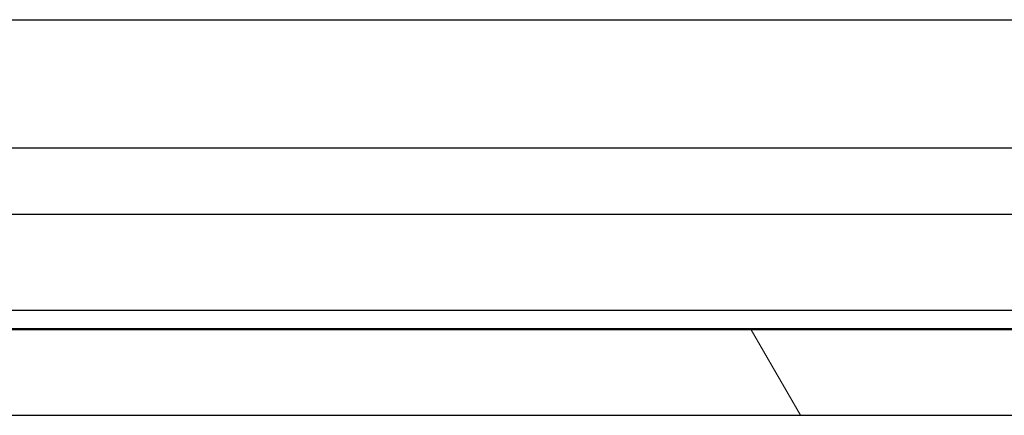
# Model space of a CAD drawing. Header units: millimetres. Extents: x 64 to 1798, y 64 to 1375.
# Tile 28 of 60: x 613 to 634, y 1153 to 1161. Entities that reach past the tile are written whole.
import ezdxf

# ---------------------------------------------------------------- set-up
doc = ezdxf.new("R2010")
doc.units = ezdxf.units.MM
doc.header["$LTSCALE"] = 6.666667
doc.layers.add('Hatch (ANSI)', color=7, linetype='Continuous', lineweight=18)
doc.layers.add('Visible (ANSI)', color=7, linetype='Continuous', lineweight=25)

msp = doc.modelspace()

# ---------------------------------------------------------------- hatches: boundary and pattern name
at = {"layer": 'Hatch (ANSI)'}
h = msp.add_hatch(dxfattribs=at)
h.set_pattern_fill('ANSI31', color=256, scale=169.333333, angle=75, style=0)
h.set_pattern_definition([(120, (0, 0), (-18.33087, -10.58333), [])])
h.paths.add_polyline_path([(637.5598, 1153.0216), (638.779, 1154.4241), (638.779, 1154.825), (248, 1154.825), (248, 1154.4241), (249.2192, 1153.0216)])
h.paths.add_polyline_path([(647.1102, 1153.0216), (647.1102, 1154.825), (642.843, 1154.825), (642.843, 1154.4241), (644.0622, 1153.0216)])
h.paths.add_polyline_path([(239.6688, 1154.825), (239.6688, 1153.0216), (242.7168, 1153.0216), (243.936, 1154.4241), (243.936, 1154.825)])

# ---------------------------------------------------------------- linework, layer by layer
at = {"layer": 'Visible (ANSI)'}
for p, q in [((546.2475, 1161.3742), (639.6299, 1161.3742)), ((546.4119, 1158.6675), (639.8182, 1158.6675)), ((636.0335, 1157.2636), (548.2395, 1157.2636)), ((635.4075, 1155.2316), (548.2395, 1155.2316)), ((638.779, 1154.825), (248, 1154.825)), ((639.5158, 1154.8506), (546.4119, 1154.8506)), ((249.2192, 1153.0216), (637.5598, 1153.0216))]:
    msp.add_line(p, q, dxfattribs=at)

doc.saveas('drawing.dxf')
